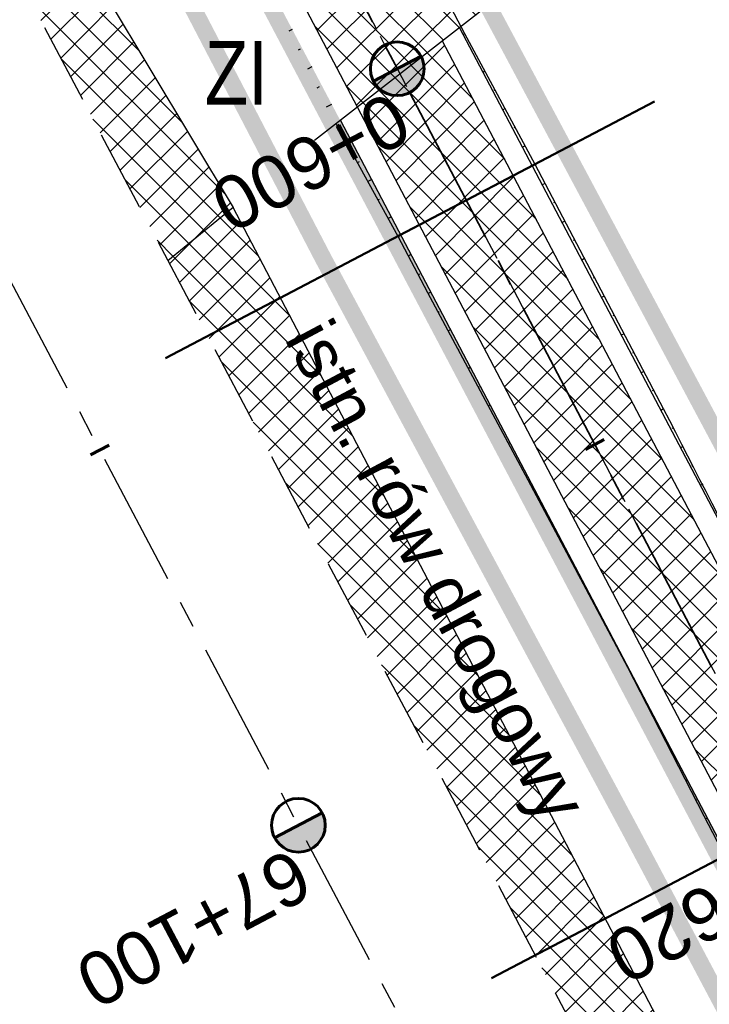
# Model space of a CAD drawing. Header units: metres. Extents: x 7529682 to 7533711, y 5721195 to 5727842.
# Tile 197 of 232: x 7529988 to 7530004, y 5727245 to 5727268. Entities that reach past the tile are written whole.
import ezdxf

# ---------------------------------------------------------------- set-up
doc = ezdxf.new("R2010")
doc.units = ezdxf.units.M
for name, pattern in [('817-dzialki-09-05-04$0$HIDDEN', [0.375, 0.25, -0.125]), ('ACAD_ISO05W100', [33, 24, -3, 0, -3, 0, -3]), ('CENTER', [50.800000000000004, 31.75, -6.35, 6.35, -6.35]), ('CENTER2', [28.575000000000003, 19.05, -3.175, 3.175, -3.175]), ('HIDDEN', [9.524999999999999, 6.35, -3.175])]:
    doc.linetypes.add(name, pattern=pattern)
for name, color, linetype in [('C-DROGI-SYTUACJA', 7, 'Continuous'), ('C-DROGI-SYTUACJA-ETYKIETY', 7, 'Continuous'), ('D-hatch-pobocza', 131, 'Continuous'), ('D-hatch-zjazdy-BA', 244, 'Continuous'), ('D-hatch-zjazdy-kruszywo', 111, 'Continuous'), ('D-otw-geotechniczne', 4, 'Continuous'), ('D-pobocza', 60, 'Continuous'), ('D-rowy', 160, 'Continuous'), ('D-skarpa', 2, 'Continuous'), ('D-skarpa-kreskowanie', 2, 'Continuous')]:
    doc.layers.add(name, color=color, linetype=linetype)
for name, color, linetype, lineweight, true_color in [('D-hatch-ciag-pieszo-rowerowy', 7, 'Continuous', 13, 0xff9f80), ('D-LR-etap-III', 7, '817-dzialki-09-05-04$0$HIDDEN', 50, 0x00008f), ('D-przekroje-pop', 7, 'Continuous', 50, 0x000099)]:
    doc.layers.add(name, color=color, linetype=linetype, lineweight=lineweight, true_color=true_color)
for name, color, linetype, lineweight in [('D-krawędzie', 3, 'Continuous', 30), ('D-obrzeża', 2, 'Continuous', 30), ('D-opisy', 2, 'Continuous', 30), ('D-oś', 10, 'CENTER', 30), ('D-pas-drogowy', 7, 'ACAD_ISO05W100', 50), ('D-zjazdy', 202, 'Continuous', 30), ('D-zjazdy-opis', 202, 'Continuous', 30)]:
    doc.layers.add(name, color=color, linetype=linetype, lineweight=lineweight)
doc.layers.add('poprzeczki', color=7, linetype='Continuous', true_color=0x0000c7)
doc.styles.add('2mm08', font='arial.ttf', dxfattribs={"width": 0.8})
doc.styles.add('ARIAL', font='arial.ttf', dxfattribs={"height": 1})
doc.styles.get("Standard").update_dxf_attribs({"font": 'arial.ttf'})
pattern_1 = [(45, (0, 0), (-0.3367596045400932, 0.3367596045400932), []), (135, (0, 0), (-0.3367596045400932, -0.3367596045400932), [])]

# ---------------------------------------------------------------- blocks, each defined once
blk = doc.blocks.new('kilometraz')
at = {"linetype": 'ByBlock', "lineweight": -2}
blk.add_hatch(color=0, dxfattribs=at).paths.add_polyline_path([(0, -0.28125, 0.4142135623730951), (0.28125, 0, 0.4142135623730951), (0, 0.28125)])
at = {"color": 0, "linetype": 'ByBlock', "lineweight": -2}
blk.add_line((0, 0.28125), (0, -0.28125), dxfattribs=at)
blk.add_circle((0, 0), 0.28125, dxfattribs=at)
blk = doc.blocks.new('AeccTickLine')
at = {"color": 0, "linetype": 'ByBlock', "lineweight": -2}
blk.add_line((0, 1), (-3.673819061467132e-16, -1), dxfattribs=at)

msp = doc.modelspace()

# ---------------------------------------------------------------- hatches: boundary and pattern name
at = {"layer": 'D-hatch-ciag-pieszo-rowerowy'}
h = msp.add_hatch(dxfattribs=at)
h.set_pattern_fill('ANSI37', color=256, scale=0.15, style=0)
h.set_pattern_definition(pattern_1)
h.paths.add_polyline_path([(7530087.678862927, 5727092.355615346), (7530089.82643199, 5727093.64472505), (7530088.918086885, 5727095.394145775), (7530067.691098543, 5727136.189728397), (7530050.056161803, 5727169.469378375), (7530031.715691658, 5727204.15672467), (7530016.02393302, 5727233.701768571), (7529998.202331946, 5727267.633669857), (7529996.200073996, 5727266.069395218), (7530013.813315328, 5727232.534205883), (7530029.506689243, 5727202.986120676), (7530047.847139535, 5727168.298814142), (7530065.47768309, 5727135.027454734), (7530086.699342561, 5727094.242115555)])
at = {"layer": 'D-hatch-pobocza'}
h = msp.add_hatch(dxfattribs=at)
h.set_pattern_fill('ANSI37', color=256, scale=0.15, style=0)
h.set_pattern_definition(pattern_1)
h.paths.add_polyline_path([(7530033.2, 5727187.89), (7530019.74, 5727212.96), (7530009.309999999, 5727233.03), (7529993.271317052, 5727263.708224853), (7529991.73786403, 5727262.451863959), (7530006.701701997, 5727234.141132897), (7530044.198460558, 5727163.133456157), (7530082.890091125, 5727090.20043586), (7530088.410620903, 5727079.7730674), (7530090.482093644, 5727079.127608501), (7530082.53, 5727094.32), (7530071.3, 5727115.82), (7530059.019999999, 5727138.69), (7530045.92, 5727163.31)])
at = {"layer": 'D-hatch-zjazdy-BA'}
h = msp.add_hatch(dxfattribs=at)
h.set_pattern_fill('ANSI37', color=256, scale=0.15, style=0)
h.set_pattern_definition(pattern_1)
h.paths.add_polyline_path([(7529996.200073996, 5727266.069395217), (7529999.357201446, 5727268.527480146), (7529997.635620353, 5727271.59152637), (7529994.115086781, 5727270.0391609)])
at = {"layer": 'D-hatch-zjazdy-kruszywo'}
h = msp.add_hatch(dxfattribs=at)
h.set_pattern_fill('ANSI37', color=256, scale=0.15, style=0)
h.set_pattern_definition(pattern_1)
h.paths.add_polyline_path([(7529990.329092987, 5727268.617154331), (7529990.28, 5727268.6), (7529988.360755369, 5727268.841161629), (7529991.73786403, 5727262.451863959), (7529993.271317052, 5727263.708224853)])

# ---------------------------------------------------------------- linework, layer by layer
at = {"layer": 'C-DROGI-SYTUACJA', "color": 10, "linetype": 'CENTER2', "lineweight": 35, "ltscale": 0.2}
msp.add_lwpolyline([(7529994.784814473, 5727271.452278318), (7530014.918624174, 5727233.117987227), (7530030.611190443, 5727203.571422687), (7530048.95165067, 5727168.884096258), (7530066.58439081, 5727135.608591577), (7530088.791572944, 5727092.929201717), (7530119.442360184, 5727037.047053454), (7530133.979593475, 5727010.093640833), (7530160.01702296, 5726961.449550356), (7530183.786607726, 5726917.332915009), (7530204.666096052, 5726877.528243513), (7530227.908566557, 5726832.904262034), (7530259.102442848, 5726774.825526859, 0.06358496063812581), (7530264.988877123, 5726766.578101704), (7530268.469625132, 5726762.818326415, -0.06508397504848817), (7530272.968742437, 5726756.474687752), (7530281.4242284, 5726740.503672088, -0.06508397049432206), (7530284.141528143, 5726733.216691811), (7530284.890711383, 5726729.972348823, 0.06446268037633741), (7530289.361782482, 5726717.936811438), (7530322.483990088, 5726654.998261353), (7530339.922145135, 5726621.886334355)], format="xyb", dxfattribs=at)
at = {"layer": 'D-krawędzie', "linetype": 'HIDDEN', "ltscale": 0.3}
msp.add_lwpolyline([(7529971.475882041, 5727300.786382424), (7530006.701701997, 5727234.141132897), (7530044.198460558, 5727163.133456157), (7530082.890091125, 5727090.20043586), (7530098.687472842, 5727060.36179238), (7530131.997785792, 5726997.210008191), (7530163.821737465, 5726937.096607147), (7530204.081352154, 5726861.012519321), (7530247.819962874, 5726778.438272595), (7530252.219999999, 5726770.26), (7530259.735272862, 5726756.89951491), (7530263.781713, 5726749.286762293), (7530270.196482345, 5726737.095956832), (7530272.433334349, 5726732.818899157), (7530276.00888925, 5726725.597700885), (7530279.7, 5726718.02), (7530284.501430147, 5726708.939695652), (7530291.375516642, 5726695.939652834), (7530296.045865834, 5726687.107244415), (7530304.46414878, 5726671.186868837), (7530316.603827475, 5726648.181421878)], dxfattribs=at)
at = {"layer": 'D-LR-etap-III', "ltscale": 10, "flags": 128}
msp.add_lwpolyline([(7531750.474471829, 5723895.103125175, 0.4, 0.4, 0), (7531750.505, 5723895.13, 0.4, 0.4, 0), (7531682.71, 5724022.92, 0.4, 0.4, 0), (7531619.177023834, 5724147.203692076, 0.4, 0.4, 0), (7531592.308960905, 5724198.48863389, 0.4, 0.4, 0), (7531553.263875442, 5724272.918564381, 0.4, 0.4, 0), (7531504.019999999, 5724366.79, 0.4, 0.4, 0), (7531482.09, 5724407.62, 0.4, 0.4, 0), (7531412.350402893, 5724541.182759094, 0.4, 0.4, 0), (7531388.463669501, 5724586.929768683, 0.4, 0.4, 0), (7531345.12, 5724669.94, 0.4, 0.4, 0), (7531127.66, 5725081.67, 0.4, 0.4, 0), (7531059.253139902, 5725211.040795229, 0.4, 0.4, 0), (7531008.007244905, 5725307.953830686, 0.4, 0.4, 0), (7530964.181635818, 5725390.835555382, 0.4, 0.4, 0), (7530914.557354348, 5725484.683561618, 0.4, 0.4, 0), (7530865.243241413, 5725577.493975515, 0.4, 0.4, 0), (7530840.085257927, 5725624.058651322, 0.4, 0.4, 0), (7530802.559525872, 5725694.924584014, 0.4, 0.4, 0), (7530755.54, 5725787.51, 0.4, 0.4, 0), (7530708.717810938, 5725876.303221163, 0.4, 0.4, 0), (7530695.12, 5725902.09, 0.4, 0.4, 0), (7530642.91397006, 5726001.07839487, 0.4, 0.4, 0), (7530634.934723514, 5726016.146615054, 0.4, 0.4, 0), (7530610.820000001, 5726061.929999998, 0.4, 0.4, 0), (7530610.820000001, 5726061.929999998, 0.4, 0.4, 0), (7530607.21, 5726063.51, 0.4, 0.4, 0), (7530597.42, 5726080.68, 0.4, 0.4, 0), (7530591.16, 5726088.44, 0.4, 0.4, 0), (7530581.28, 5726107.21, 0.4, 0.4, 0), (7530571.29, 5726130.56, 0.4, 0.4, 0), (7530549.554994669, 5726171.527317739, 0.4, 0.4, 0), (7530531.014309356, 5726206.473807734, 0.4, 0.4, 0), (7530516.461208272, 5726236.016618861, 0.4, 0.4, 0), (7530500.798929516, 5726266.141265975, 0.4, 0.4, 0), (7530491.349999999, 5726283.94, 0.4, 0.4, 0), (7530482.4, 5726303.41, 0.4, 0.4, 0), (7530482.4, 5726303.41, 0.4, 0.4, 0), (7530450.41, 5726357.28, 0.4, 0.4, 0), (7530397.759396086, 5726458.499907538, 0.4, 0.4, 0), (7530334.707815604, 5726583.664702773, 0.4, 0.4, 0), (7530303.939274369, 5726645.167943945, 0.4, 0.4, 0), (7530300.509779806, 5726651.777515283, 0.4, 0.4, 0), (7530289.213532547, 5726671.966724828, 0.4, 0.4, 0), (7530281.54, 5726685.57, 0.4, 0.4, 0), (7530261.37085633, 5726724.163374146, 0.4, 0.4, 0), (7530254.03, 5726738.21, 0.4, 0.4, 0), (7530197.219999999, 5726845.06, 0.4, 0.4, 0), (7530194.71, 5726849.15, 0.4, 0.4, 0), (7530195.92, 5726850.75, 0.4, 0.4, 0), (7530170.546669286, 5726892.961489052, 0.4, 0.4, 0), (7530143.174718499, 5726945.065838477, 0.4, 0.4, 0), (7530105.059999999, 5727018.32, 0.4, 0.4, 0), (7530100.059999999, 5727027.16, 0.4, 0.4, 0), (7530062.318670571, 5727099.625398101, 0.4, 0.4, 0), (7530015.378537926, 5727189.420463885, 0.4, 0.4, 0), (7529983.207960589, 5727250.206596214, 0.4, 0.4, 0), (7529953.284293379, 5727306.74720398, 0.4, 0.4, 0), (7529900.67053443, 5727406.15903814, 0.4, 0.4, 0), (7529890.630239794, 5727425.131178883, 0.4, 0.4, 0), (7529875.155383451, 5727454.426350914, 0.4, 0.4, 0), (7529857.560096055, 5727487.787346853, 0.4, 0.4, 0), (7529835.194401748, 5727530.19312405, 0.4, 0.4, 0), (7529811.740544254, 5727574.662079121, 0.4, 0.4, 0), (7529792.101859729, 5727611.922638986, 0.4, 0.4, 0), (7529768.066117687, 5727657.469613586, 0.4, 0.4, 0), (7529755.210566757, 5727682.131373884, 0.4, 0.4, 0), (7529753.309999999, 5727681.13, 0.4, 0.4, 0), (7529739.21, 5727707.77, 0.4, 0.4, 0), (7529735.394745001, 5727711.251990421, 0.4, 0.4, 0), (7529725.42, 5727730.2, 0.4, 0.4, 0), (7529723.55, 5727729.88, 0.4, 0.4, 0), (7529695.566668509, 5727782.932080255, 0.4, 0.4, 0), (7529717.67971874, 5727794.024357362, 0.4, 0.4, 0), (7529736.274870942, 5727758.647400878, 0.4, 0.4, 0), (7529736.274870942, 5727758.647400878, 0.4, 0.4, 0), (7529744.511003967, 5727750.406106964, 0.4, 0.4, 0), (7529744.511003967, 5727750.406106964, 0.4, 0.4, 0), (7529750.282568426, 5727738.549848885, 0.4, 0.4, 0), (7529777.108510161, 5727687.569424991, 0.4, 0.4, 0), (7529796.51537536, 5727651.329932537, 0.4, 0.4, 0), (7529814.937945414, 5727616.793170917, 0.4, 0.4, 0), (7529839.006722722, 5727572.303976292, 0.4, 0.4, 0), (7529860.617626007, 5727532.509108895, 0.4, 0.4, 0), (7529882.348967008, 5727491.504261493, 0.4, 0.4, 0), (7529904.865139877, 5727449.096370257, 0.4, 0.4, 0), (7529920.747384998, 5727418.884773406, 0.4, 0.4, 0), (7529946.676504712, 5727368.547487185, 0.4, 0.4, 0), (7529972.024701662, 5727320.573310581, 0.4, 0.4, 0), (7529987.740014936, 5727290.153392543, 0.4, 0.4, 0), (7529996.497385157, 5727273.661630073, 0.4, 0.4, 0), (7530017.541471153, 5727234.202689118, 0.4, 0.4, 0), (7530033.053657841, 5727204.864166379, 0.4, 0.4, 0), (7530051.622983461, 5727170.222745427, 0.4, 0.4, 0), (7530069.276612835, 5727137.015751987, 0.4, 0.4, 0), (7530089.385386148, 5727097.533639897, 0.4, 0.4, 0), (7530109.712512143, 5727060.746615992, 0.4, 0.4, 0), (7530136.769722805, 5727011.640131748, 0.4, 0.4, 0), (7530162.446686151, 5726962.743777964, 0.4, 0.4, 0), (7530187.674104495, 5726916.992101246, 0.4, 0.4, 0), (7530207.820739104, 5726879.335323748, 0.4, 0.4, 0), (7530230.625609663, 5726834.518686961, 0.4, 0.4, 0), (7530262.288093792, 5726776.61832811, 0.4, 0.4, 0), (7530277.509672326, 5726760.213143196, 0.4, 0.4, 0), (7530286.036865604, 5726744.106684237, 0.4, 0.4, 0), (7530288.097472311, 5726735.884066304, 0.4, 0.4, 0), (7530290.393870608, 5726725.046963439, 0.4, 0.4, 0), (7530296.17664807, 5726713.582980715, 0.4, 0.4, 0), (7530302.726195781, 5726701.18226779, 0.4, 0.4, 0), (7530325.685047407, 5726657.466383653, 0.4, 0.4, 0), (7530343.243978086, 5726623.648592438, 0.4, 0.4, 0), (7530360.229820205, 5726591.746871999, 0.4, 0.4, 0), (7530383.20855044, 5726548.059469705, 0.4, 0.4, 0), (7530406.017875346, 5726503.605514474, 0.4, 0.4, 0), (7530427.464919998, 5726462.620289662, 0.4, 0.4, 0), (7530447.9278544, 5726424.388014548, 0.4, 0.4, 0), (7530471.126878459, 5726379.920667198, 0.4, 0.4, 0), (7530490.501003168, 5726343.033350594, 0.4, 0.4, 0), (7530509.499458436, 5726306.733076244, 0.4, 0.4, 0), (7530529.890269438, 5726267.244072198, 0.4, 0.4, 0), (7530543.852446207, 5726238.990319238, 0.4, 0.4, 0), (7530554.808897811, 5726218.943990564, 0.4, 0.4, 0), (7530559.027108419, 5726212.223286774, 0.4, 0.4, 0), (7530563.060988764, 5726206.409670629, 0.4, 0.4, 0), (7530566.93354971, 5726200.463543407, 0.4, 0.4, 0), (7530569.771022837, 5726194.901501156, 0.4, 0.4, 0), (7530571.47319415, 5726191.282350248, 0.4, 0.4, 0), (7530572.839142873, 5726188.024533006, 0.4, 0.4, 0), (7530575.295071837, 5726182.034664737, 0.4, 0.4, 0), (7530579.736851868, 5726173.306070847, 0.4, 0.4, 0), (7530583.3, 5726167.41, 0.4, 0.4, 0), (7530593.4, 5726163.33, 0.4, 0.4, 0), (7530598.618375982, 5726155.264489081, 0.4, 0.4, 0), (7530608.258304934, 5726140.497132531, 0.4, 0.4, 0), (7530603.269999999, 5726136.83, 0.4, 0.4, 0), (7530606.53, 5726131.84, 0.4, 0.4, 0), (7530604.239057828, 5726124.21679044, 0.4, 0.4, 0), (7530605.847136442, 5726121.630127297, 0.4, 0.4, 0), (7530608.971611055, 5726116.164124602, 0.4, 0.4, 0), (7530618.114293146, 5726097.791111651, 0.4, 0.4, 0), (7530651.213125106, 5726034.959524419, 0.4, 0.4, 0), (7530670.243741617, 5725998.61095082, 0.4, 0.4, 0), (7530698.075474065, 5725945.952624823, 0.4, 0.4, 0), (7530716.505955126, 5725911.3051464, 0.4, 0.4, 0), (7530735.223454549, 5725875.667401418, 0.4, 0.4, 0), (7530752.504235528, 5725842.154920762, 0.4, 0.4, 0), (7530778.310652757, 5725793.501254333, 0.4, 0.4, 0), (7530797.499961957, 5725756.381811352, 0.4, 0.4, 0), (7530812.518974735, 5725728.28874362, 0.4, 0.4, 0), (7530820.039295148, 5725713.160404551, 0.4, 0.4, 0), (7530822.422446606, 5725710.193574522, 0.4, 0.4, 0), (7530833.154893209, 5725688.800634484, 0.4, 0.4, 0), (7530849.629354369, 5725656.158601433, 0.4, 0.4, 0), (7530867.98290276, 5725621.963939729, 0.4, 0.4, 0), (7530872.629809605, 5725612.88760475, 0.4, 0.4, 0), (7530880.354488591, 5725597.594500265, 0.4, 0.4, 0), (7530883.839446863, 5725593.389159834, 0.4, 0.4, 0), (7530891.782113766, 5725587.763349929, 0.4, 0.4, 0), (7530895.038670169, 5725584.280746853, 0.4, 0.4, 0), (7530897.033644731, 5725580.941110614, 0.4, 0.4, 0), (7530900.951646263, 5725579.945856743, 0.4, 0.4, 0), (7530904.80970798, 5725571.977328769, 0.4, 0.4, 0), (7530903.682362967, 5725568.566434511, 0.4, 0.4, 0), (7530908.900614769, 5725558.844845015, 0.4, 0.4, 0), (7530910.252030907, 5725545.671606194, 0.4, 0.4, 0), (7530912.872986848, 5725538.645543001, 0.4, 0.4, 0), (7530945.278171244, 5725478.464284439, 0.4, 0.4, 0), (7530959.692318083, 5725450.24628822, 0.4, 0.4, 0), (7531002.82670893, 5725368.192370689, 0.4, 0.4, 0), (7531044.703532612, 5725290.314293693, 0.4, 0.4, 0), (7531064.098839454, 5725253.212562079, 0.4, 0.4, 0), (7531083.010253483, 5725216.677517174, 0.4, 0.4, 0), (7531113.013137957, 5725158.465613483, 0.4, 0.4, 0), (7531137.364304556, 5725113.07076138, 0.4, 0.4, 0), (7531150.830830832, 5725086.711759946, 0.4, 0.4, 0), (7531159.745663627, 5725076.640848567, 0.4, 0.4, 0), (7531166.309999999, 5725074.58, 0.4, 0.4, 0), (7531172.29, 5725062.58, 0.4, 0.4, 0), (7531170.589828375, 5725055.605912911, 0.4, 0.4, 0), (7531173.732823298, 5725044.080706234, 0.4, 0.4, 0), (7531215.342008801, 5724964.859648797, 0.4, 0.4, 0), (7531238.054496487, 5724921.684649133, 0.4, 0.4, 0), (7531262.389821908, 5724875.282876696, 0.4, 0.4, 0), (7531295.587160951, 5724811.265731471, 0.4, 0.4, 0), (7531348.487908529, 5724712.362812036, 0.4, 0.4, 0), (7531363.740817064, 5724682.68394264, 0.4, 0.4, 0), (7531366.986905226, 5724675.865317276, 0.4, 0.4, 0), (7531382.541261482, 5724646.110625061, 0.4, 0.4, 0), (7531401.299165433, 5724610.874551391, 0.4, 0.4, 0), (7531428.964837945, 5724558.862274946, 0.4, 0.4, 0), (7531449.111202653, 5724520.397801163, 0.4, 0.4, 0), (7531477.292992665, 5724465.831467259, 0.4, 0.4, 0), (7531500.996290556, 5724421.112506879, 0.4, 0.4, 0), (7531512.121834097, 5724400.549045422, 0.4, 0.4, 0), (7531513.78163794, 5724396.757451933, 0.4, 0.4, 0), (7531526.32, 5724379.39, 0.4, 0.4, 0), (7531566.783642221, 5724302.73628205, 0.4, 0.4, 0), (7531578.579156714, 5724282.774819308, 0.4, 0.4, 0), (7531584.232619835, 5724273.111246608, 0.4, 0.4, 0), (7531590.109283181, 5724263.508189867, 0.4, 0.4, 0), (7531593.027899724, 5724258.771479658, 0.4, 0.4, 0), (7531595.711841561, 5724254.226824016, 0.4, 0.4, 0), (7531601.659976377, 5724243.898197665, 0.4, 0.4, 0), (7531606.097733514, 5724235.986407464, 0.4, 0.4, 0), (7531609.382207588, 5724230.799061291, 0.4, 0.4, 0), (7531611.580260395, 5724227.671180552, 0.4, 0.4, 0), (7531612.707802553, 5724225.86410867, 0.4, 0.4, 0), (7531618.665224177, 5724214.480919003, 0.4, 0.4, 0), (7531619.885522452, 5724212.333950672, 0.4, 0.4, 0), (7531620.931818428, 5724210.787064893, 0.4, 0.4, 0), (7531623.518605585, 5724207.111542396, 0.4, 0.4, 0), (7531626.143926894, 5724203.61306897, 0.4, 0.4, 0), (7531632.022984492, 5724196.485954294, 0.4, 0.4, 0), (7531653.949089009, 5724152.617641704, 0.4, 0.4, 0), (7531656.750690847, 5724143.103797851, 0.4, 0.4, 0), (7531659.61440691, 5724133.254504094, 0.4, 0.4, 0), (7531661.627147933, 5724128.646047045, 0.4, 0.4, 0.01093811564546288), (7531674.314987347, 5724101.43546424, 0.4, 0.4, 0), (7531685.137626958, 5724081.408252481, 0.4, 0.4, 0), (7531692.159945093, 5724066.277333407, 0.4, 0.4, 0), (7531699.662164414, 5724051.388120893, 0.4, 0.4, 0), (7531704.480624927, 5724040.808561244, 0.4, 0.4, 0), (7531704.480624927, 5724040.808561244, 0.4, 0.4, 0), (7531704.401251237, 5724037.368913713, 0.4, 0.4, 0), (7531720.383609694, 5724003.441317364, 0.4, 0.4, 0), (7531728.79890528, 5723986.206298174, 0.4, 0.4, 0), (7531733.237926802, 5723977.192631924, 0.4, 0.4, 0), (7531736.750027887, 5723969.505210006, 0.4, 0.4, 0), (7531737.336143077, 5723968.518916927, 0.4, 0.4, 0), (7531738.285051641, 5723967.699360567, 0.4, 0.4, 0), (7531742.180915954, 5723962.346428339, 0.4, 0.4, 0), (7531744.286141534, 5723958.615526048, 0.4, 0.4, 0), (7531755.393260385, 5723944.192617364, 0.4, 0.4, 0), (7531758.69, 5723936.76, 0.4, 0.4, 0), (7531780.08, 5723929.25, 0.4, 0.4, 0), (7531792.611989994, 5723906.337708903, 0.4, 0.4, 0), (7531792.611989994, 5723906.337708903, 0.4, 0.4, 0), (7531756.962094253, 5723883.055323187, 0.4, 0.4, 0), (7531750.46, 5723895.130000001, 0.4, 0.4, 0), (7531750.46, 5723895.130000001, 0, 0, 0)], format="xyseb", dxfattribs=at)
at = {"layer": 'D-obrzeża'}
for points in [[(7530255.070830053, 5726779.690066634), (7530226.803596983, 5726832.319792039), (7530203.558300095, 5726876.949199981), (7530182.682878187, 5726916.746119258), (7530158.915773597, 5726960.858151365), (7530132.878471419, 5727009.502004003), (7530118.344271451, 5727036.449792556), (7530087.649834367, 5727092.411522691), (7530086.699342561, 5727094.242115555), (7530065.47768309, 5727135.027454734), (7530047.847139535, 5727168.298814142), (7530029.506689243, 5727202.986120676), (7530013.813315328, 5727232.534205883), (7529993.681375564, 5727270.864936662)], [(7530097.920401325, 5727078.884914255), (7530089.894115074, 5727093.518343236), (7530067.691098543, 5727136.189728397), (7530050.056161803, 5727169.469378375), (7530031.715691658, 5727204.15672467), (7530016.02393302, 5727233.701768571), (7529998.204604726, 5727267.629342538)]]:
    msp.add_lwpolyline(points, dxfattribs=at)
at = {"layer": 'D-oś', "ltscale": 0.1}
msp.add_lwpolyline([(7530313.508365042, 5726646.547986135), (7530301.370075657, 5726669.550802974), (7530292.95179271, 5726685.471178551), (7530288.281443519, 5726694.303586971), (7530281.407357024, 5726707.303629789), (7530276.578826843, 5726716.435184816), (7530272.867295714, 5726724.054807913), (7530269.313944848, 5726731.231162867), (7530267.097066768, 5726735.470028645), (7530260.687746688, 5726747.650478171), (7530256.664309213, 5726755.219954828), (7530249.153360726, 5726768.572752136), (7530244.732367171, 5726776.789976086), (7530200.987754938, 5726859.375553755), (7530160.728462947, 5726935.45903188), (7530128.903273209, 5726995.57477155), (7530095.592978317, 5727058.726521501), (7530079.798237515, 5727088.5601794), (7530041.105041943, 5727161.496149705), (7530003.607351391, 5727232.505591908), (7529968.380651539, 5727299.152506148)], dxfattribs=at)
at = {"layer": 'D-oś', "ltscale": 0.03}
msp.add_lwpolyline([(7529994.784814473, 5727271.452278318), (7530014.918624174, 5727233.117987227), (7530030.611190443, 5727203.571422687), (7530048.95165067, 5727168.884096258), (7530066.58439081, 5727135.608591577), (7530088.791572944, 5727092.929201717), (7530119.442360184, 5727037.047053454), (7530133.979593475, 5727010.093640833), (7530160.01702296, 5726961.449550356), (7530183.786607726, 5726917.332915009), (7530204.666096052, 5726877.528243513), (7530227.908566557, 5726832.904262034), (7530259.102442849, 5726774.825526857, 0.06358496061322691), (7530264.988877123, 5726766.578101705), (7530268.469625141, 5726762.818326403, -0.06508397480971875), (7530272.968742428, 5726756.474687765), (7530281.424228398, 5726740.503672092, -0.06508397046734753), (7530284.141528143, 5726733.216691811), (7530284.890711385, 5726729.972348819, 0.06446268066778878), (7530289.361782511, 5726717.936811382), (7530322.48423269, 5726654.997800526)], format="xyb", dxfattribs=at)
at = {"layer": 'D-pas-drogowy', "ltscale": 0.2, "flags": 128}
msp.add_lwpolyline([(7531633.018560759, 5724182.834272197, 0.4, 0.4, 0), (7531617.558899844, 5724211.608162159, 0.4, 0.4, 0), (7531566.783642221, 5724302.73628205, 0.4, 0.4, 0), (7531538.419082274, 5724356.469679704, 0.4, 0.4, 0), (7531526.32, 5724379.39, 0.4, 0.4, 0), (7531516.102085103, 5724393.607319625, 0.4, 0.4, 0.001485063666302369), (7531513.78037409, 5724396.837773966, 0.4, 0.4, 0), (7531501.87, 5724413.41, 0.4, 0.4, 0), (7531474.926107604, 5724464.507896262, 0.4, 0.4, 0), (7531446.200436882, 5724518.992313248, 0.4, 0.4, 0), (7531424.962185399, 5724559.262257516, 0.4, 0.4, 0), (7531398.444460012, 5724609.565801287, 0.4, 0.4, 0), (7531379.647455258, 5724645.216004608, 0.4, 0.4, 0), (7531365.23, 5724672.56, 0.4, 0.4, 0), (7531341.305752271, 5724717.915356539, 0.4, 0.4, 0), (7531312.899996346, 5724771.788898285, 0.4, 0.4, 0), (7531292.590923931, 5724810.306502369, 0.4, 0.4, 0), (7531259.391619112, 5724873.271351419, 0.4, 0.4, 0), (7531233.740401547, 5724921.922582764, 0.4, 0.4, 0), (7531203.072738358, 5724980.092044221, 0.4, 0.4, 0), (7531173.471398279, 5725036.225177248, 0.4, 0.4, 0), (7531168.269999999, 5725046.09, 0.4, 0.4, 0), (7531172.29, 5725062.58, 0.4, 0.4, 0), (7531166.309999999, 5725074.58, 0.4, 0.4, 0), (7531150.32, 5725079.6, 0.4, 0.4, 0), (7531141.5, 5725096.43, 0.4, 0.4, 0), (7531109.311735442, 5725157.814415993, 0.4, 0.4, 0), (7531086.641300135, 5725201.047918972, 0.4, 0.4, 0), (7531059.198258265, 5725253.383662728, 0.4, 0.4, 0), (7531028.206828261, 5725312.48946212, 0.4, 0.4, 0), (7530999.104694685, 5725367.990143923, 0.4, 0.4, 0), (7530956.247527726, 5725449.724815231, 0.4, 0.4, 0), (7530924.397774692, 5725510.463768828, 0.4, 0.4, 0), (7530897.509999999, 5725561.74, 0.4, 0.4, 0), (7530894.46, 5725566.14, 0.4, 0.4, 0), (7530892.16, 5725570.49, 0.4, 0.4, 0), (7530869.362688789, 5725613.307018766, 0.4, 0.4, 0), (7530861.693971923, 5725627.704613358, 0.4, 0.4, 0), (7530852.74, 5725644.52, 0.4, 0.4, 0), (7530831.509999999, 5725684.2, 0.4, 0.4, 0), (7530811.13, 5725722.52, 0.4, 0.4, 0), (7530792.3476413, 5725757.940652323, 0.4, 0.4, 0), (7530768.03, 5725803.8, 0.4, 0.4, 0), (7530748.768542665, 5725840.178507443, 0.4, 0.4, 0), (7530727.7, 5725879.97, 0.4, 0.4, 0), (7530712.0981582, 5725909.54523909, 0.4, 0.4, 0), (7530693.644105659, 5725944.645156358, 0.4, 0.4, 0), (7530665.702224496, 5725997.538976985, 0.4, 0.4, 0), (7530641.759999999, 5726042.88, 0.4, 0.4, 0), (7530616.5, 5726091.48, 0.4, 0.4, 0), (7530604.628439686, 5726114.319880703, 0.4, 0.4, -0.007762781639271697), (7530602.5, 5726118.43, 0.4, 0.4, 0), (7530603.992037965, 5726123.394821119, 0.4, 0.4, 0), (7530606.53, 5726131.84, 0.4, 0.4, 0), (7530603.269999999, 5726136.83, 0.4, 0.4, 0), (7530593.775620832, 5726151.368713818, 0.4, 0.4, 0), (7530590.202637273, 5726156.84001263, 0.4, 0.4, 0), (7530583.3, 5726167.41, 0.4, 0.4, 0), (7530580.578343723, 5726170.427567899, 0.4, 0.4, 0), (7530575.849999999, 5726175.67, 0.4, 0.4, 0), (7530569.009999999, 5726186.66, 0.4, 0.4, 0), (7530562.555322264, 5726199.189409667, 0.4, 0.4, 0), (7530555.67, 5726211.39, 0.4, 0.4, 0), (7530548.29, 5726224.23, 0.4, 0.4, 0), (7530540.58, 5726237.71, 0.4, 0.4, 0), (7530532.679999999, 5726252.65, 0.4, 0.4, 0), (7530524.059999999, 5726269.35, 0.4, 0.4, 0), (7530502.82, 5726309.91, 0.4, 0.4, 0), (7530488.83, 5726336.63, 0.4, 0.4, 0), (7530466.03, 5726380.16, 0.4, 0.4, 0), (7530438.469999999, 5726432.77, 0.4, 0.4, 0), (7530424.53, 5726459.09, 0.4, 0.4, 0), (7530401.63, 5726502.97, 0.4, 0.4, 0), (7530383.38, 5726538.06, 0.4, 0.4, 0), (7530353.969999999, 5726593.52, 0.4, 0.4, 0), (7530338.469999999, 5726622.74, 0.4, 0.4, 0), (7530322.009999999, 5726653.88, 0.4, 0.4, 0), (7530297.54, 5726700.33, 0.4, 0.4, 0), (7530287.38, 5726719.6, 0.4, 0.4, 0), (7530285.94993921, 5726722.315508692, 0.4, 0.4, 0), (7530280.259999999, 5726733.12, 0.4, 0.4, 0), (7530266.73, 5726758.74, 0.4, 0.4, 0), (7530260.42, 5726770.47, 0.4, 0.4, 0), (7530253.25, 5726783.82, 0.4, 0.4, 0), (7530244.95, 5726799.33, 0.4, 0.4, 0), (7530239.389999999, 5726808.49, 0.4, 0.4, 0), (7530238.29, 5726807.9, 0.4, 0.4, 0), (7530218.11, 5726850.67, 0.4, 0.4, 0), (7530175.906646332, 5726928.168028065, 0.4, 0.4, 0), (7530096.679999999, 5727076.15, 0.4, 0.4, 0), (7530094.679999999, 5727079.89, 0.4, 0.4, 0), (7530064.59693469, 5727135.522637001, 0.4, 0.4, 0), (7530046.730970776, 5727168.8921561, 0.4, 0.4, 0), (7530025.803045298, 5727208.461374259, 0.4, 0.4, 0), (7530012.846501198, 5727232.979315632, 0.4, 0.4, 0), (7529994.15, 5727268.45, 0.4, 0.4, 0), (7529981.670868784, 5727291.93018666, 0.4, 0.4, 0), (7529949.889999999, 5727351.73, 0.4, 0.4, 0), (7529924.75, 5727399.03, 0.4, 0.4, 0), (7529915.515824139, 5727417.099754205, 0.4, 0.4, 0), (7529885.83, 5727475.19, 0.4, 0.4, 0), (7529862.559999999, 5727519.97, 0.4, 0.4, 0), (7529852.984923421, 5727538.191086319, 0.4, 0.4, 0), (7529836.513084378, 5727569.51130111, 0.4, 0.4, 0), (7529815.36890814, 5727609.140983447, 0.4, 0.4, 0), (7529792.795203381, 5727651.247499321, 0.4, 0.4, 0), (7529774.199114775, 5727685.858348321, 0.4, 0.4, 0), (7529746.966026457, 5727736.059440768, 0.4, 0.4, 0), (7529733.92, 5727757.62, 0.4, 0.4, 0), (7529708.607472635, 5727806.388536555, 0.4, 0.4, 0), (7529688.491967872, 5727796.344621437, 0.4, 0.4, 0), (7529723.55, 5727729.88, 0.4, 0.4, 0), (7529725.42, 5727730.2, 0.4, 0.4, 0), (7529735.38, 5727711.28, 0.4, 0.4, 0), (7529739.21, 5727707.77, 0.4, 0.4, 0), (7529753.309999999, 5727681.13, 0.4, 0.4, 0), (7529755.178396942, 5727682.114424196, 0.4, 0.4, 0), (7529792.101859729, 5727611.922638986, 0.4, 0.4, 0), (7529811.740544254, 5727574.662079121, 0.4, 0.4, 0), (7529835.194401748, 5727530.19312405, 0.4, 0.4, 0), (7529857.560096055, 5727487.787346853, 0.4, 0.4, 0), (7529875.155383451, 5727454.426350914, 0.4, 0.4, 0), (7529890.630239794, 5727425.131178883, 0.4, 0.4, 0), (7529900.67053443, 5727406.15903814, 0.4, 0.4, 0), (7529953.284293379, 5727306.74720398, 0.4, 0.4, 0), (7529983.207960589, 5727250.206596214, 0.4, 0.4, 0), (7530015.378537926, 5727189.420463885, 0.4, 0.4, 0), (7530062.318670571, 5727099.625398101, 0.4, 0.4, 0), (7530100.059999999, 5727027.16, 0.4, 0.4, 0), (7530105.059999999, 5727018.32, 0.4, 0.4, 0), (7530143.174718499, 5726945.065838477, 0.4, 0.4, 0), (7530170.546669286, 5726892.961489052, 0.4, 0.4, 0), (7530195.92, 5726850.75, 0.4, 0.4, 0), (7530194.71, 5726849.15, 0.4, 0.4, 0), (7530197.219999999, 5726845.06, 0.4, 0.4, 0), (7530254.03, 5726738.21, 0.4, 0.4, 0), (7530261.37085633, 5726724.163374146, 0.4, 0.4, 0), (7530281.54, 5726685.57, 0.4, 0.4, 0), (7530289.213532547, 5726671.966724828, 0.4, 0.4, 0), (7530300.509779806, 5726651.777515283, 0.4, 0.4, 0), (7530303.939274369, 5726645.167943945, 0.4, 0.4, 0), (7530334.707815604, 5726583.664702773, 0.4, 0.4, 0), (7530397.759396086, 5726458.499907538, 0.4, 0.4, 0), (7530450.41, 5726357.28, 0.4, 0.4, 0), (7530482.4, 5726303.41, 0.4, 0.4, 0), (7530483.687990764, 5726301.003383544, 0.4, 0.4, 0), (7530491.349999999, 5726283.94, 0.4, 0.4, 0), (7530512.67, 5726243.78, 0.4, 0.4, 0), (7530529.429999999, 5726209.46, 0.4, 0.4, 0), (7530571.29, 5726130.56, 0.4, 0.4, 0), (7530581.28, 5726107.21, 0.4, 0.4, 0), (7530591.16, 5726088.44, 0.4, 0.4, 0), (7530597.42, 5726080.68, 0.4, 0.4, 0), (7530607.21, 5726063.51, 0.4, 0.4, 0), (7530610.820000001, 5726061.929999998, 0.4, 0.4, 0), (7530634.934723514, 5726016.146615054, 0.4, 0.4, 0), (7530642.91397006, 5726001.07839487, 0.4, 0.4, 0), (7530695.12, 5725902.09, 0.4, 0.4, 0), (7530708.717810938, 5725876.303221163, 0.4, 0.4, 0), (7530755.54, 5725787.51, 0.4, 0.4, 0), (7530802.559525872, 5725694.924584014, 0.4, 0.4, 0), (7530840.085257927, 5725624.058651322, 0.4, 0.4, 0), (7530865.243241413, 5725577.493975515, 0.4, 0.4, 0), (7530914.557354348, 5725484.683561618, 0.4, 0.4, 0), (7530964.181635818, 5725390.835555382, 0.4, 0.4, 0), (7531008.007244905, 5725307.953830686, 0.4, 0.4, 0), (7531059.253139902, 5725211.040795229, 0.4, 0.4, 0), (7531127.66, 5725081.67, 0.4, 0.4, 0), (7531345.12, 5724669.94, 0.4, 0.4, 0), (7531388.463669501, 5724586.929768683, 0.4, 0.4, 0), (7531412.350402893, 5724541.182759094, 0.4, 0.4, 0), (7531482.09, 5724407.62, 0.4, 0.4, 0), (7531504.019999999, 5724366.79, 0.4, 0.4, 0), (7531519.374444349, 5724337.520497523, 0.4, 0.4, 0), (7531563.748815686, 5724252.931583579, 0.4, 0.4, 0), (7531602.175111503, 5724179.681224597, 0.4, 0.4, 0), (7531619.177023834, 5724147.203692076, 0.4, 0.4, 0), (7531625.038493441, 5724135.63500206, 0.4, 0.4, 0), (7531656.796442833, 5724073.31633882, 0.4, 0.4, 0), (7531675.12, 5724037.36, 0.4, 0.4, 0), (7531682.71, 5724022.92, 0.4, 0.4, 0), (7531705.565196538, 5723979.810545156, 0.4, 0.4, 0), (7531736.605941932, 5723921.261514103, 0.4, 0.4, 0), (7531750.46, 5723895.130000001, 0.4, 0.4, 0), (7531740.769999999, 5723886.56, 0.4, 0.4, 0), (7531732.86, 5723885, 0.4, 0.4, 0), (7531722.179999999, 5723887.77, 0.4, 0.4, 0), (7531729.87, 5723862.17, 0.4, 0.4, 0), (7531742.92, 5723861.93, 0.4, 0.4, 0), (7531763.71, 5723859.52, 0.4, 0.4, 0), (7531768.42, 5723854.12, 0.4, 0.4, 0), (7531787.42, 5723817.97, 0.4, 0.4, 0), (7531795.57, 5723809.82, 0.4, 0.4, 0), (7531816.346897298, 5723819.850397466, 0.4, 0.4, 0), (7531816.346897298, 5723819.850397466, 0.4, 0.4, 0), (7531805.059999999, 5723843.23, 0.4, 0.4, 0), (7531803.61, 5723886.23, 0.4, 0.4, 0), (7531803.61, 5723886.23, 0.4, 0.4, 0), (7531780.08, 5723929.25, 0.4, 0.4, 0), (7531758.69, 5723936.76, 0.4, 0.4, 0), (7531749.3590272, 5723946.412126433, 0.4, 0.4, 0), (7531742.71, 5723953.29, 0.4, 0.4, 0), (7531735.177368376, 5723967.877529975, 0.4, 0.4, 0), (7531722.37, 5723992.68, 0.4, 0.4, 0), (7531705.041669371, 5724030.885563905, 0.4, 0.4, 0), (7531699.469999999, 5724043.17, 0.4, 0.4, 0), (7531692.69, 5724058.11, 0.4, 0.4, 0), (7531679.672010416, 5724084.016803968, 0.4, 0.4, 0), (7531674.55, 5724094.21, 0.4, 0.4, 0), (7531666.633166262, 5724114.002855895, 0.4, 0.4, 0), (7531649, 5724153.82, 0.4, 0.4, 0), (7531641.49, 5724149.34, 0.4, 0.4, 0), (7531626.04, 5724179.34, 0.4, 0.4, 0), (7531633.03, 5724182.84, 0, 0, 0)], format="xyseb", dxfattribs=at)
at = {"layer": 'D-pobocza'}
for points in [[(7529998.605358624, 5727267.941621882), (7530016.466056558, 5727233.935281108), (7530032.157492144, 5727204.390845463), (7530050.498179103, 5727169.703089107), (7530068.133781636, 5727136.422183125), (7530090.335136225, 5727093.753992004), (7530120.979684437, 5727037.883218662), (7530135.521164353, 5727010.921932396), (7530161.558772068, 5726962.277508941), (7530185.331829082, 5726918.154429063), (7530206.217010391, 5726878.338904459), (7530218.181818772, 5726855.367276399)], [(7529995.799622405, 5727265.75654029), (7530013.37119179, 5727232.300693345), (7530029.06488876, 5727202.751999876), (7530047.405122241, 5727168.065103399), (7530065.034999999, 5727134.795000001), (7530087.248009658, 5727092.104411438), (7530117.905035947, 5727036.210888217), (7530132.438022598, 5727009.265349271), (7530158.475273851, 5726960.621591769), (7530182.241386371, 5726916.511400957), (7530203.115181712, 5726876.717582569), (7530214.729929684, 5726854.418046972)], [(7530090.482093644, 5727079.127608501), (7530082.53, 5727094.32), (7530071.3, 5727115.82), (7530059.019999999, 5727138.69), (7530045.92, 5727163.31), (7530033.2, 5727187.89), (7530019.74, 5727212.96), (7530009.309999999, 5727233.03), (7529993.271317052, 5727263.708224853)]]:
    msp.add_lwpolyline(points, dxfattribs=at)
at = {"layer": 'D-przekroje-pop', "extrusion": (-0.4649842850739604, 0.8853189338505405, 0), "elevation": 1569124.057453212}
msp.add_lwpolyline([(-9329543.17645422, 0), (-9329538.176454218, 0), (-9329530.176454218, 0)], dxfattribs=at)
at = {"layer": 'D-przekroje-pop'}
msp.add_lwpolyline([(7530010.862475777, 5727251.593848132), (7530006.435881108, 5727249.268926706), (7529999.353329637, 5727245.549052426)], dxfattribs=at)
at = {"layer": 'D-rowy', "linetype": 'HIDDEN', "ltscale": 0.1, "const_width": 0.4, "flags": 128}
msp.add_lwpolyline([(7530210.965394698, 5726857.16211251), (7530158.808792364, 5726954.519938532), (7530122.464669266, 5727022.753138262), (7530095.922217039, 5727072.858853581), (7530086.314342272, 5727091.113489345), (7530063.160349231, 5727134.708802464), (7530033.596430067, 5727190.758948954), (7530021.340025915, 5727213.675792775), (7530002.618519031, 5727249.035669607), (7529995.395546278, 5727262.502730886), (7529988.788851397, 5727275.205991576), (7529976.334113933, 5727299.005978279), (7529958.125259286, 5727333.487695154), (7529939.362448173, 5727369.129441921), (7529923.146313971, 5727399.734195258), (7529918.218542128, 5727408.984561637), (7529909.126483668, 5727427.527341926), (7529905.375875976, 5727434.673095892), (7529896.191914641, 5727451.151510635), (7529887.55708824, 5727467.230740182), (7529877.124171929, 5727486.656759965), (7529866.165565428, 5727506.778058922), (7529855.760289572, 5727526.176090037), (7529840.706671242, 5727554.897669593), (7529824.517708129, 5727585.588223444), (7529810.515313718, 5727612.292486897), (7529795.682036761, 5727640.076805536), (7529780.37897635, 5727668.689653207), (7529772.315107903, 5727684.077842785), (7529762.635420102, 5727702.446986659), (7529747.00719319, 5727732.117330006), (7529740.675640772, 5727744.953535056)], dxfattribs=at)
at = {"layer": 'D-skarpa', "linetype": 'Continuous'}
msp.add_lwpolyline([(7529996.398175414, 5727272.235367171), (7529998.722415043, 5727267.808414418), (7530000.377745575, 5727264.724422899), (7530003.39942029, 5727258.969491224), (7530003.39942029, 5727258.969491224, 0.009181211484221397), (7530012.808472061, 5727241.320553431), (7530012.808472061, 5727241.320553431), (7530015.231411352, 5727236.945439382), (7530016.762744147, 5727234.086549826), (7530017.534537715, 5727232.517983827), (7530019.734086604, 5727228.024742), (7530022.126827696, 5727223.634107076), (7530026.283291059, 5727216.075847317), (7530026.95366496, 5727214.874801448), (7530029.21994826, 5727210.417003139), (7530032.389435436, 5727204.515871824), (7530033.921676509, 5727201.58705723), (7530036.251622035, 5727197.163097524), (7530038.674386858, 5727192.788214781), (7530041.0941178, 5727188.411727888, 0.005106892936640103)], format="xyb", dxfattribs=at)
msp.add_lwpolyline([(7529995.695277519, 5727265.674000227), (7529997.147849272, 5727263.028027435), (7529997.849108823, 5727261.702057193), (7530000.206862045, 5727257.29270633), (7530002.553334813, 5727252.877430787), (7530004.349387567, 5727249.37198515), (7530007.143815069, 5727243.993063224), (7530008.324293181, 5727238.965387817), (7530010.635858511, 5727234.531778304), (7530012.161964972, 5727231.67014379), (7530013.06027719, 5727230.141645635), (7530016.241609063, 5727226.16984157), (7530018.782278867, 5727221.857773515), (7530021.126895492, 5727217.441579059), (7530022.823008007, 5727214.238045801), (7530023.472960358, 5727213.026153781), (7530025.800033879, 5727208.600641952), (7530028.907786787, 5727202.666722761), (7530030.431782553, 5727199.741822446), (7530035.052693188, 5727190.87329266)], dxfattribs=at)
at = {"layer": 'D-skarpa-kreskowanie', "linetype": 'Continuous'}
for p, q in [((7529994.592452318, 5727267.872224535, 107.9425286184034), (7529994.667678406, 5727267.911734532, 107.8865927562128)), ((7529998.726996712, 5727267.799878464, 108.0448014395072), (7529998.69000805, 5727267.780451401, 108.0169466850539)), ((7529994.812701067, 5727267.423134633, 107.9520183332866), (7529994.856435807, 5727267.446104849, 107.919350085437)), ((7529998.963471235, 5727267.359310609, 108.0478894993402), (7529998.942985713, 5727267.348551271, 108.0324626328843)), ((7529995.032949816, 5727266.974044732, 107.9615080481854), (7529995.13266269, 5727267.026415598, 107.8867709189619)), ((7529999.199945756, 5727266.918742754, 108.0509775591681), (7529999.154992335, 5727266.895132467, 108.017124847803)), ((7529995.253198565, 5727266.52495483, 107.9709977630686), (7529995.309176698, 5727266.554355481, 107.9289288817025)), ((7529999.436420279, 5727266.478174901, 108.0540656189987), (7529999.411952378, 5727266.465323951, 108.0356397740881)), ((7529995.474391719, 5727266.076360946, 107.9797679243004), (7529995.597646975, 5727266.141096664, 107.886949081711)), ((7529999.672894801, 5727266.037607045, 108.0571536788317), (7529999.61997662, 5727266.009813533, 108.0173030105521)), ((7529995.715046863, 5727265.637988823, 107.9737097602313), (7529995.77259299, 5727265.66821301, 107.9303739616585)), ((7529999.909369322, 5727265.597039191, 108.0602417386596), (7529999.880919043, 5727265.582096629, 108.0388169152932)), ((7529995.955702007, 5727265.199616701, 107.9676515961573), (7529996.062631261, 5727265.255777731, 107.8871272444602)), ((7530000.145843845, 5727265.156471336, 108.0633297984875), (7530000.084960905, 5727265.1244946, 108.0174811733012)), ((7529996.196357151, 5727264.761244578, 107.9615934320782), (7529996.245740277, 5727264.78718142, 107.9244048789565)), ((7530000.382240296, 5727264.715862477, 108.066359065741), (7530000.349846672, 5727264.698848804, 108.0419646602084)), ((7529996.437012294, 5727264.322872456, 107.9555352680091), (7529996.527615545, 5727264.370458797, 107.8873054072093)), ((7530000.614677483, 5727264.273174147, 108.066406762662), (7530000.549945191, 5727264.239175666, 108.0176593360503)), ((7529996.677667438, 5727263.884500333, 107.9494771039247), (7529996.718887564, 5727263.906149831, 107.9184357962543)), ((7530000.847114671, 5727263.830485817, 108.066454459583), (7530000.814776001, 5727263.813501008, 108.0421014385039)), ((7529996.918322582, 5727263.446128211, 107.9434189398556), (7529996.992599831, 5727263.485139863, 107.8874835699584)), ((7530001.079551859, 5727263.387797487, 108.0665021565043), (7530001.014929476, 5727263.353856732, 108.0178374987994)), ((7529997.158658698, 5727263.007588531, 107.9376010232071), (7529997.191875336, 5727263.025034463, 107.91258683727)), ((7530001.311989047, 5727262.945109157, 108.0665498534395), (7530001.279705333, 5727262.928153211, 108.0422382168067)), ((7529997.392414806, 5727262.565592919, 107.9367382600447), (7529997.457584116, 5727262.599820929, 107.8876617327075)), ((7530001.544426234, 5727262.502420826, 108.0665975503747), (7530001.479913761, 5727262.468537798, 108.0180156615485)), ((7529997.626170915, 5727262.123597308, 107.9358754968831), (7529997.658123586, 5727262.140379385, 107.9118131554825)), ((7530001.776863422, 5727262.059732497, 108.0666452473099), (7530001.744634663, 5727262.042805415, 108.0423749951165)), ((7529997.860020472, 5727261.681650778, 107.9349423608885), (7529997.922568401, 5727261.714501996, 107.8878398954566)), ((7530002.00930061, 5727261.617044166, 108.0666929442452), (7530001.944898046, 5727261.583218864, 108.0181938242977)), ((7529998.095795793, 5727261.240715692, 107.9325590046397), (7529998.125428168, 5727261.25627911, 107.9102439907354)), ((7530002.241737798, 5727261.174355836, 108.0667406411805), (7530002.209563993, 5727261.157457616, 108.0425117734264)), ((7529998.331571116, 5727260.799780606, 107.9301756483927), (7529998.387552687, 5727260.829183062, 107.8880180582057)), ((7530002.474174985, 5727260.731667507, 108.0667883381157), (7530002.409882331, 5727260.697899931, 108.0183719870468)), ((7529998.567346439, 5727260.35884552, 107.927792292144), (7529998.593695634, 5727260.372684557, 107.9079497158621)), ((7530002.706612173, 5727260.288979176, 108.066836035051), (7530002.674493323, 5727260.27210982, 108.0426485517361)), ((7529998.80312176, 5727259.917910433, 107.9254089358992), (7529998.852536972, 5727259.943864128, 107.8881962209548)), ((7530002.93904936, 5727259.846290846, 108.0668837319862), (7530002.874866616, 5727259.812580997, 108.0185501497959)), ((7529999.038897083, 5727259.476975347, 107.9230255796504), (7529999.061963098, 5727259.489090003, 107.9056554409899)), ((7530003.171486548, 5727259.403602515, 108.0669314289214), (7530003.139422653, 5727259.386762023, 108.0427853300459)), ((7529999.274672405, 5727259.036040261, 107.9206422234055), (7529999.317521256, 5727259.058545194, 107.888374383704)), ((7530003.403898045, 5727258.960900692, 108.0669597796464), (7530003.339850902, 5727258.927262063, 108.018728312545)), ((7529999.510447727, 5727258.595105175, 107.9182588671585), (7529999.530230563, 5727258.605495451, 107.9033611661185)), ((7530003.635009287, 5727258.517515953, 108.0660089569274), (7530003.603676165, 5727258.501059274, 108.0424131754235)), ((7529999.746223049, 5727258.154170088, 107.9158755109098), (7529999.782505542, 5727258.17322626, 107.8885525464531)), ((7530003.866120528, 5727258.074131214, 108.06505813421), (7530003.804835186, 5727258.041943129, 108.0189064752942)), ((7529999.981998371, 5727257.713235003, 107.9134921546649), (7529999.998498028, 5727257.721900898, 107.9010668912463)), ((7530004.09723177, 5727257.630746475, 108.0641073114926), (7530004.067279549, 5727257.615015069, 108.0415514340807)), ((7530000.217721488, 5727257.272272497, 107.9110901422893), (7530000.247489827, 5727257.287907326, 107.8887307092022)), ((7530004.328343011, 5727257.187361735, 108.0631564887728), (7530004.269819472, 5727257.156624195, 108.0190846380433)), ((7530000.452368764, 5727256.830744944, 107.9083036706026), (7530000.466175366, 5727256.837996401, 107.8985617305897)), ((7530000.687016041, 5727256.389217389, 107.9055171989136), (7530000.712474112, 5727256.402588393, 107.8889088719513)), ((7530000.921663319, 5727255.947689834, 107.9027307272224), (7530000.933314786, 5727255.95380938, 107.8958643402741)), ((7530001.156310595, 5727255.50616228, 107.8999442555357), (7530001.177458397, 5727255.517269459, 107.8890870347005)), ((7530001.390957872, 5727255.064634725, 107.8971577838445), (7530001.400454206, 5727255.069622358, 107.8931669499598)), ((7530001.625605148, 5727254.623107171, 107.8943713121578), (7530001.642442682, 5727254.631950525, 107.8892651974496)), ((7530001.860252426, 5727254.181579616, 107.8915848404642), (7530001.867593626, 5727254.185435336, 107.8904695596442)), ((7530002.107426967, 5727253.746631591, 107.8894433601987), (7530002.094899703, 5727253.740052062, 107.8887983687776)), ((7530002.33991911, 5727253.303972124, 107.8895324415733), (7530002.334733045, 5727253.301248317, 107.8877721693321)), ((7530002.572411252, 5727252.861312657, 107.8896215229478), (7530002.563886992, 5727252.856835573, 107.8832022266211)), ((7530002.804903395, 5727252.41865319, 107.8897106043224), (7530002.798399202, 5727252.415237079, 107.8848125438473)), ((7530003.037395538, 5727251.975993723, 107.889799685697), (7530003.019903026, 5727251.966806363, 107.8766267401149)), ((7530003.26988768, 5727251.533334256, 107.8898887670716), (7530003.258899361, 5727251.527563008, 107.8816138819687)), ((7530003.502379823, 5727251.090674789, 107.8899778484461), (7530003.475919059, 5727251.076777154, 107.8700512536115)), ((7530003.734871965, 5727250.648015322, 107.8900669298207), (7530003.719399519, 5727250.639888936, 107.8784152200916)), ((7530003.967364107, 5727250.205355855, 107.8901560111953), (7530003.931935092, 5727250.186747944, 107.8634757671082)), ((7530004.19985625, 5727249.762696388, 107.8902450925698), (7530004.179899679, 5727249.752214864, 107.8752165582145)), ((7530004.432348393, 5727249.320036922, 107.8900475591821), (7530004.388374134, 5727249.296940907, 107.8569322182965))]:
    msp.add_line(p, q, dxfattribs=at)
at = {"layer": 'D-zjazdy'}
msp.add_lwpolyline([(7529993.019839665, 5727269.557369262), (7529997.635620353, 5727271.59152637), (7529999.357201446, 5727268.527480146), (7529995.191687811, 5727265.281588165)], dxfattribs=at)
at = {"layer": 'D-zjazdy', "linetype": 'ByBlock'}
msp.add_lwpolyline([(7529988.360755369, 5727268.841161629), (7529990.28, 5727268.6), (7529990.329092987, 5727268.617154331), (7529993.271317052, 5727263.708224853), (7529991.73786403, 5727262.451863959)], dxfattribs=at)

# ---------------------------------------------------------------- block references
at = {"layer": 'C-DROGI-SYTUACJA-ETYKIETY', "color": 2, "linetype": 'Continuous', "lineweight": 60, "xscale": 0.2499999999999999, "yscale": 0.2499999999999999, "zscale": 0.2499999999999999, "rotation": 297.8590090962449}
msp.add_blockref('AeccTickLine', (7529990.135730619, 5727257.993132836), dxfattribs=at)
at = {"layer": 'C-DROGI-SYTUACJA-ETYKIETY', "color": 10, "linetype": 'Continuous', "lineweight": 60, "xscale": 2.249999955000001, "yscale": 2.249999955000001, "zscale": 2.249999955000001, "rotation": 297.8590090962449}
msp.add_blockref('kilometraz', (7529994.808704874, 5727249.152131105), dxfattribs=at)
at = {"layer": 'poprzeczki', "color": 10, "linetype": 'Continuous', "lineweight": 60, "xscale": 2.249999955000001, "yscale": 2.249999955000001, "zscale": 2.249999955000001, "rotation": 297.7092050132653}
msp.add_blockref('kilometraz', (7529997.136195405, 5727266.975305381), dxfattribs=at)
at = {"layer": 'poprzeczki', "color": 2, "linetype": 'Continuous', "lineweight": 60, "xscale": 0.2499999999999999, "yscale": 0.2499999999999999, "zscale": 0.2499999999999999, "rotation": 297.7092050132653}
msp.add_blockref('AeccTickLine', (7530001.786038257, 5727258.122116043), dxfattribs=at)

# ---------------------------------------------------------------- texts
at = {"layer": 'C-DROGI-SYTUACJA-ETYKIETY', "color": 2}
for s, rotation, p in [('0+600', 207.7092050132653, (7529996.978569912, 5727266.468941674)), ('67+100', 207.8590090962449, (7529994.652403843, 5727248.645357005)), ('0+620', 207.7092050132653, (7530006.278255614, 5727248.762562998))]:
    msp.add_text(s, height=1.25, rotation=rotation, dxfattribs=at).set_placement(p)
at = {"layer": 'D-opisy'}
msp.add_text('istn. rów drogowy', height=1.2, rotation=298.1036514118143, dxfattribs=at).set_placement((7529994.466457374, 5727260.620641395))
at = {"layer": 'D-otw-geotechniczne', "linetype": 'Continuous', "insert": (7529993.020325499, 5727275.202158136), "char_height": 1.1, "attachment_point": 1, "rotation": 298, "style": 'ARIAL'}
msp.add_mtext_dynamic_manual_height_columns('OG-3.2\\Pgł.-3.0mb', width=9.914536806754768, gutter_width=6, heights=[0], dxfattribs=at)
at = {"layer": 'D-zjazdy-opis', "style": '2mm08', "width": 0.8}
msp.add_text('ZI', height=1.5, dxfattribs=at).set_placement((7529992.603951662, 5727266.129582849))

doc.saveas('drawing.dxf')
